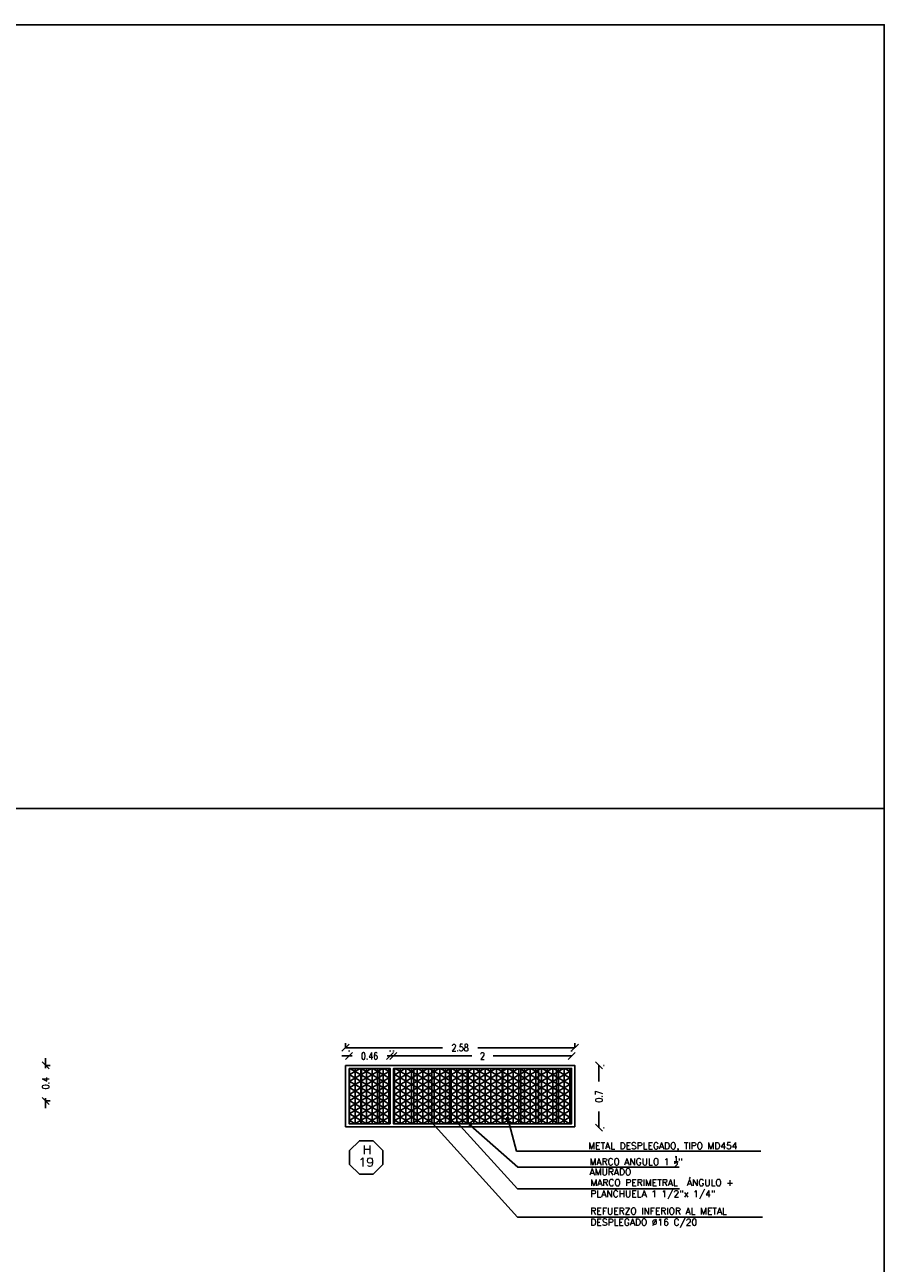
# Model space of a CAD drawing. Header units: millimetres. Extents: x -46 to 202, y -126 to 39.
# Tile 27 of 32: x 73 to 83, y -48 to -35. Entities that reach past the tile are written whole.
import ezdxf
from ezdxf.enums import TextEntityAlignment as Align

# ---------------------------------------------------------------- set-up
doc = ezdxf.new("R2010")
doc.units = ezdxf.units.MM
doc.header["$LTSCALE"] = 0.01
doc.layers.add('0 AUX', color=56, linetype='Continuous', plot=False)
for name, color, linetype in [('1 ABERTURA', 2, 'Continuous'), ('A ALUMINIO', 4, 'Continuous'), ('A PROYECCION 2', 2, 'Continuous'), ('TXT', 3, 'Continuous'), ('TXT COTA', 3, 'Continuous'), ('TXT PLANILLAS', 3, 'Continuous'), ('TXT TERMINACIONES', 3, 'Continuous')]:
    doc.layers.add(name, color=color, linetype=linetype)
doc.styles.add('ESC20', font='romans.shx', dxfattribs={"height": 0.03})
doc.styles.add('ROMANS', font='romans.shx')
doc.styles.add('SaAS simplex', font='simplex.shx', dxfattribs={"width": 0.8})
doc.dimstyles.new('COTAS 75', dxfattribs={"dimscale": 0.01, "dimtxt": 8, "dimasz": 8, "dimexe": 5, "dimexo": 20, "dimgap": 10, "dimtad": 0, "dimzin": 9, "dimdsep": 46, "dimtxsty": 'SaAS simplex', "dimblk": 'OBLIQUE', "dimcen": 0, "dimclrd": 8, "dimclre": 8, "dimclrt": 256, "dimadec": 1, "dimazin": 0, "dimtfac": 1, "dimtmove": 2, "dimatfit": 3, "dimldrblk": 'OBLIQUE', "dimfxl": 10, "dimlwd": -1, "dimlwe": -1, "dimarcsym": 0})

# ---------------------------------------------------------------- blocks, each defined once
blk = doc.blocks.new('*U11')
at = {"color": 0, "linetype": 'ByBlock', "ltscale": 0.1}
blk.add_lwpolyline([(0, 0.344), (0.119, 0.344), (0.288, 0.175), (0.288, -0.064), (0.119, -0.233), (0, -0.233), (-0.119, -0.233), (-0.288, -0.064), (-0.288, 0.175), (-0.119, 0.344)], close=True, dxfattribs=at)
at = {"color": 0, "style": 'ROMANS', "width": 1.1}
blk.add_text('H', height=0.15, dxfattribs=at).set_placement((-0.088, 0.112))
at = {"color": 0, "linetype": 'ByBlock', "style": 'ROMANS', "width": 1.05}
blk.add_attdef('NRO', text='', height=0.15, dxfattribs=at).set_placement((0, -0.027), align=Align.MIDDLE)
blk = doc.blocks.new('_Oblique')
at = {"layer": 'TXT COTA', "color": 0, "lineweight": -2}
blk.add_line((-0.5, -0.5), (0.5, 0.5), dxfattribs=at)
blk = doc.blocks.new('*D1032')
at = {"layer": 'Defpoints', "color": 0, "transparency": 16777216}
for p in [(79.608, -46.087), (77.605, -46.228), (79.608, -46.228)]:
    blk.add_point(p, dxfattribs=at)
at = {"layer": 'TXT COTA', "color": 8, "transparency": 16777216}
for p, q in [((77.605, -46.028), (77.605, -46.037)), ((79.608, -46.028), (79.608, -46.037)), ((77.605, -46.087), (78.485, -46.087)), ((79.608, -46.087), (78.727, -46.087))]:
    blk.add_line(p, q, dxfattribs=at)
at = {"layer": 'TXT COTA', "color": 8, "transparency": 16777216, "xscale": 0.08, "yscale": 0.08, "zscale": 0.08, "rotation": 180}
blk.add_blockref('_Oblique', (77.605, -46.087), dxfattribs=at)
at = {"layer": 'TXT COTA', "color": 8, "transparency": 16777216, "xscale": 0.08, "yscale": 0.08, "zscale": 0.08}
blk.add_blockref('_Oblique', (79.608, -46.087), dxfattribs=at)
at = {"layer": 'TXT COTA', "transparency": 16777216, "insert": (78.606, -46.087), "char_height": 0.08, "attachment_point": 5, "style": 'SaAS simplex'}
blk.add_mtext('2', dxfattribs=at)
blk = doc.blocks.new('*D1033')
at = {"layer": 'Defpoints', "color": 0, "ltscale": 0.3, "transparency": 16777216}
for p in [(79.775, -46.193), (79.914, -46.193), (79.775, -46.893)]:
    blk.add_point(p, dxfattribs=at)
at = {"layer": 'TXT TERMINACIONES', "color": 8, "ltscale": 0.3, "transparency": 16777216}
for p, q in [((79.914, -46.193), (79.914, -46.376)), ((79.975, -46.193), (79.964, -46.193)), ((79.914, -46.893), (79.914, -46.71)), ((79.975, -46.893), (79.964, -46.893))]:
    blk.add_line(p, q, dxfattribs=at)
at = {"layer": 'TXT TERMINACIONES', "color": 8, "ltscale": 0.3, "transparency": 16777216, "xscale": 0.08, "yscale": 0.08, "zscale": 0.08}
for p, rotation in [((79.914, -46.193), 90), ((79.914, -46.893), 270)]:
    blk.add_blockref('_Oblique', p, dxfattribs=dict(at, rotation=rotation))
at = {"layer": 'TXT TERMINACIONES', "ltscale": 0.3, "transparency": 16777216, "insert": (79.914, -46.543), "char_height": 0.08, "attachment_point": 5, "rotation": 90, "style": 'SaAS simplex'}
blk.add_mtext('0.7', dxfattribs=at)
blk = doc.blocks.new('*D1034')
at = {"layer": 'Defpoints', "color": 0, "transparency": 16777216}
for p in [(79.643, -45.995), (77.068, -46.193), (79.643, -46.193)]:
    blk.add_point(p, dxfattribs=at)
at = {"layer": 'TXT COTA', "color": 8, "transparency": 16777216}
for p, q in [((77.068, -45.993), (77.068, -45.945)), ((77.068, -45.995), (78.158, -45.995)), ((79.643, -45.995), (78.553, -45.995)), ((79.643, -45.993), (79.643, -45.945))]:
    blk.add_line(p, q, dxfattribs=at)
at = {"layer": 'TXT COTA', "color": 8, "transparency": 16777216, "xscale": 0.08, "yscale": 0.08, "zscale": 0.08, "rotation": 180}
blk.add_blockref('_Oblique', (77.068, -45.995), dxfattribs=at)
at = {"layer": 'TXT COTA', "color": 8, "transparency": 16777216, "xscale": 0.08, "yscale": 0.08, "zscale": 0.08}
blk.add_blockref('_Oblique', (79.643, -45.995), dxfattribs=at)
at = {"layer": 'TXT COTA', "transparency": 16777216, "insert": (78.355, -45.995), "char_height": 0.08, "attachment_point": 5, "style": 'SaAS simplex'}
blk.add_mtext('2.58', dxfattribs=at)
blk = doc.blocks.new('*D1047')
at = {"layer": 'Defpoints', "color": 0, "transparency": 16777216}
for p in [(77.568, -46.087), (77.108, -46.228), (77.568, -46.228)]:
    blk.add_point(p, dxfattribs=at)
at = {"layer": 'TXT COTA', "color": 8, "transparency": 16777216}
for p, q in [((77.108, -46.028), (77.108, -46.037)), ((77.568, -46.028), (77.568, -46.037)), ((77.108, -46.087), (77.028, -46.087)), ((77.108, -46.087), (77.142, -46.087)), ((77.568, -46.087), (77.534, -46.087)), ((77.568, -46.087), (77.648, -46.087))]:
    blk.add_line(p, q, dxfattribs=at)
at = {"layer": 'TXT COTA', "color": 8, "transparency": 16777216, "xscale": 0.08, "yscale": 0.08, "zscale": 0.08}
blk.add_blockref('_Oblique', (77.108, -46.087), dxfattribs=at)
at = {"layer": 'TXT COTA', "color": 8, "transparency": 16777216, "xscale": 0.08, "yscale": 0.08, "zscale": 0.08, "rotation": 180}
blk.add_blockref('_Oblique', (77.568, -46.087), dxfattribs=at)
at = {"layer": 'TXT COTA', "transparency": 16777216, "insert": (77.338, -46.087), "char_height": 0.08, "attachment_point": 5, "style": 'SaAS simplex'}
blk.add_mtext('0.46', dxfattribs=at)
blk = doc.blocks.new('*D1049')
at = {"layer": 'Defpoints', "color": 0, "transparency": 16777216}
for p in [(73.499, -46.193), (73.499, -46.593), (73.699, -46.593)]:
    blk.add_point(p, dxfattribs=at)
at = {"layer": 'TXT', "color": 8, "transparency": 16777216}
for p, q in [((73.699, -46.193), (73.699, -46.113)), ((73.699, -46.193), (73.749, -46.193)), ((73.699, -46.193), (73.699, -46.225)), ((73.699, -46.593), (73.699, -46.562)), ((73.699, -46.593), (73.749, -46.593)), ((73.699, -46.593), (73.699, -46.673))]:
    blk.add_line(p, q, dxfattribs=at)
at = {"layer": 'TXT', "color": 8, "transparency": 16777216, "xscale": 0.08, "yscale": 0.08, "zscale": 0.08}
for p, rotation in [((73.699, -46.193), 270), ((73.699, -46.593), 90)]:
    blk.add_blockref('_Oblique', p, dxfattribs=dict(at, rotation=rotation))
at = {"layer": 'TXT', "transparency": 16777216, "insert": (73.699, -46.393), "char_height": 0.08, "attachment_point": 5, "rotation": 90, "style": 'SaAS simplex'}
blk.add_mtext('0.4', dxfattribs=at)

msp = doc.modelspace()

# ---------------------------------------------------------------- hatches: boundary and pattern name
at = {"layer": '1 ABERTURA'}
h = msp.add_hatch(color=256, dxfattribs=at)
edge = h.paths.add_edge_path()
edge.add_arc((78.036, -46.835), 0.0125, 0, 360)
h = msp.add_hatch(color=256, dxfattribs=at)
edge = h.paths.add_edge_path()
edge.add_arc((78.321, -46.835), 0.0125, 0, 360)
h = msp.add_hatch(color=256, dxfattribs=at)
edge = h.paths.add_edge_path()
edge.add_arc((78.472, -46.868), 0.0125, 0, 360)
h = msp.add_hatch(color=256, dxfattribs=at)
edge = h.paths.add_edge_path()
edge.add_arc((78.89, -46.791), 0.0125, 0, 360)
at = {"layer": 'A PROYECCION 2', "ltscale": 0.5}
h = msp.add_hatch(dxfattribs=at)
h.set_pattern_fill('NET3', color=8, scale=0.02, angle=90)
h.set_pattern_definition([(90, (1.48278, 2.35266), (-0.0635, 4e-18), []), (150, (1.48278, 2.35266), (-0.03175, -0.054992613), []), (210, (1.48278, 2.35266), (0.03175, -0.054992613), [])])
h.paths.add_polyline_path([(79.608, -46.848), (79.608, -46.228), (77.605, -46.228), (77.605, -46.848)])
h.paths.add_polyline_path([(77.108, -46.228), (77.568, -46.228), (77.568, -46.848), (77.108, -46.848)])

# ---------------------------------------------------------------- linework, layer by layer
at = {"layer": '0 AUX'}
for points in [[(62.587, -34.507), (83.119, -34.507), (83.119, -43.31), (62.587, -43.31)], [(62.587, -43.31), (83.119, -43.31), (83.119, -61.091), (62.587, -61.091)]]:
    msp.add_lwpolyline(points, close=True, dxfattribs=at)
at = {"layer": '1 ABERTURA'}
for p, q in [((77.248, -46.228), (77.248, -46.848)), ((77.448, -46.228), (77.448, -46.848)), ((77.836, -46.228), (77.836, -46.848)), ((78.036, -46.228), (78.036, -46.848)), ((78.236, -46.228), (78.236, -46.848)), ((78.436, -46.228), (78.436, -46.848)), ((78.636, -46.228), (78.636, -46.848)), ((78.836, -46.228), (78.836, -46.848)), ((79.036, -46.228), (79.036, -46.848)), ((79.236, -46.228), (79.236, -46.848)), ((79.436, -46.228), (79.436, -46.848))]:
    msp.add_line(p, q, dxfattribs=at)
for centre in [(78.321, -46.835), (78.472, -46.868)]:
    msp.add_circle(centre, 0.0125, dxfattribs=at)
at = {"layer": 'A ALUMINIO'}
for points in [[(77.068, -46.193), (79.643, -46.193), (79.643, -46.883), (77.068, -46.883)], [(77.108, -46.228), (77.568, -46.228), (77.568, -46.848), (77.108, -46.848)], [(77.605, -46.228), (79.608, -46.228), (79.608, -46.848), (77.605, -46.848)]]:
    msp.add_lwpolyline(points, close=True, dxfattribs=at)
at = {"layer": 'TXT COTA', "color": 1, "ltscale": 0.025}
for p, q in [((78.998, -47.899), (78.036, -46.833)), ((78.998, -47.58), (78.321, -46.835)), ((79.003, -47.336), (78.472, -46.868)), ((78.989, -47.156), (78.89, -46.791)), ((81.732, -47.156), (78.989, -47.156)), ((80.815, -47.336), (79.003, -47.336))]:
    msp.add_line(p, q, dxfattribs=at)
at = {"layer": 'TXT COTA', "color": 1}
for p, q in [((80.818, -47.58), (78.998, -47.58)), ((81.752, -47.899), (78.998, -47.899))]:
    msp.add_line(p, q, dxfattribs=at)
at = {"layer": 'TXT COTA', "color": 251, "true_color": 0x636466}
msp.add_circle((78.89, -46.791), 0.0125, dxfattribs=at)

# ---------------------------------------------------------------- block references
at = {"layer": 'TXT PLANILLAS'}
ref = msp.add_blockref('*U11', (77.301, -47.263), dxfattribs=dict(at, xscale=-0.6499999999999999, yscale=0.6499999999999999, zscale=0.6499999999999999))
ref.add_attrib('NRO', '19', dxfattribs={"layer": '0', "color": 0, "linetype": 'ByBlock', "height": 0.0975, "style": 'ROMANS', "width": 1.05}).set_placement((77.301, -47.281), align=Align.MIDDLE)

# ---------------------------------------------------------------- texts
at = {"layer": 'TXT COTA', "ltscale": 0.025, "char_height": 0.0748, "attachment_point": 1, "style": 'ESC20'}
for s, insert, width in [('METAL DESPLEGADO, TIPO MD454', (79.794, -47.059), 1.92755), ('\\A1;MARCO ANGULO 1 {\\H0.7x;\\S1/2;}"', (79.809, -47.212), 1.56747), ('\\A1;AMURADO', (79.809, -47.352), 1.56747), ('MARCO PERIMETRAL  ÁNGULO + PLANCHUELA 1 1/2"x 1/4"', (79.819, -47.473), 1.84899), ('REFUERZO INFERIOR AL METAL\\PDESPLEGADO %%C16 C/20', (79.819, -47.792), 1.84899)]:
    msp.add_mtext(s, dxfattribs=dict(at, insert=insert, width=width))

# ---------------------------------------------------------------- dimensions: what is measured, and where the dimension line sits
at = {"layer": 'TXT'}
dim = msp.add_linear_dim(base=(73.699, -46.593), p1=(73.499, -46.193), p2=(73.499, -46.593), angle=90, dimstyle='COTAS 75', override={"dimfxl": 0.0015, "dimfxlon": 1}, dxfattribs=at)
dim.commit()
dim.dimension.update_dxf_attribs({"geometry": '*D1049', "text_midpoint": (73.699, -46.393)})
at = {"layer": 'TXT COTA'}
for base, p1, p2, picture, middle in [((79.6426, -45.9949), (77.0675, -46.1932), (79.6426, -46.1932), '*D1034', (78.355, -45.9949)), ((77.568, -46.087), (77.108, -46.228), (77.568, -46.228), '*D1047', (77.338, -46.087)), ((79.608, -46.087), (77.605, -46.228), (79.608, -46.228), '*D1032', (78.606, -46.087))]:
    dim = msp.add_linear_dim(base=base, p1=p1, p2=p2, dimstyle='COTAS 75', dxfattribs=at)
    dim.commit()
    dim.dimension.update_dxf_attribs({"geometry": picture, "text_midpoint": middle})
at = {"layer": 'TXT TERMINACIONES', "ltscale": 0.3}
dim = msp.add_linear_dim(base=(79.914, -46.193), p1=(79.775, -46.893), p2=(79.775, -46.193), angle=90, dimstyle='COTAS 75', dxfattribs=at)
dim.commit()
dim.dimension.update_dxf_attribs({"geometry": '*D1033', "text_midpoint": (79.914, -46.543)})

doc.saveas('drawing.dxf')
